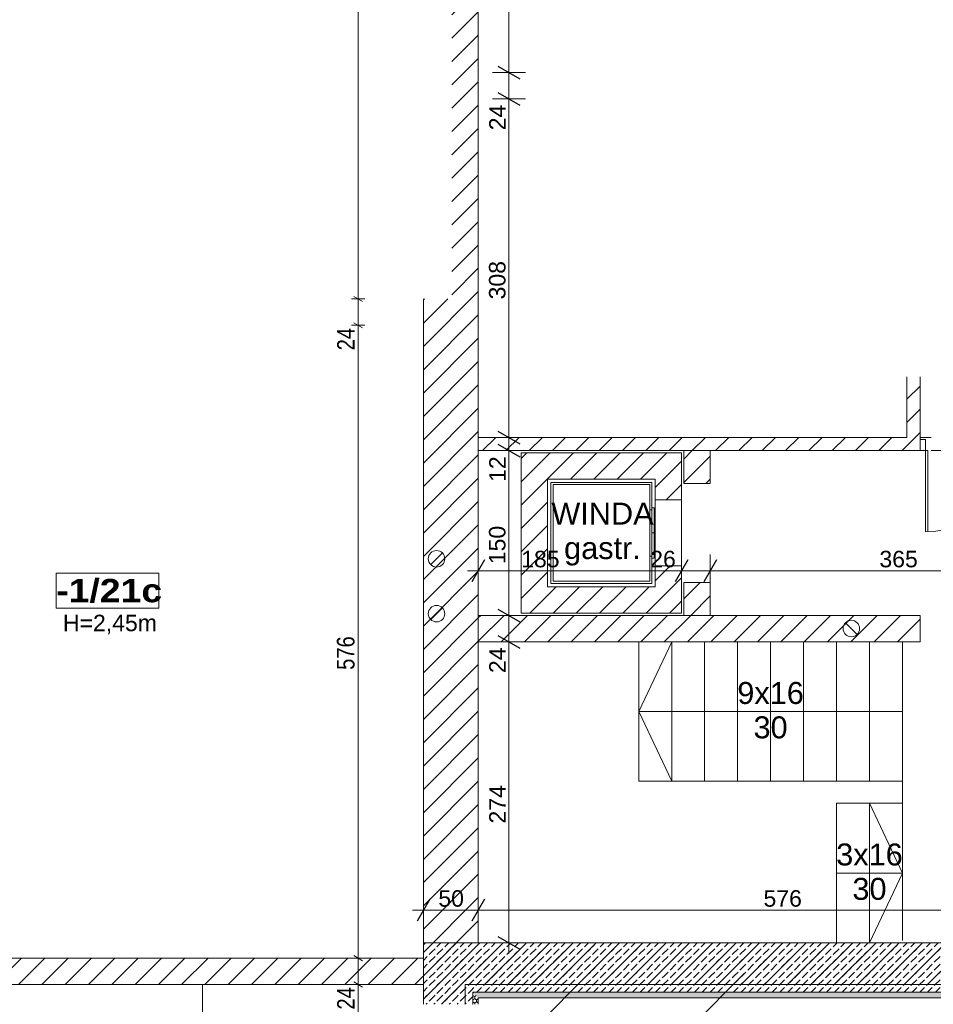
# Model space of a CAD drawing. Header units: centimetres. Extents: x 18292 to 3593338517, y 11794 to 62103.
# Tile 46 of 147: x 29338 to 30170, y 56678 to 57575. Entities that reach past the tile are written whole.
import ezdxf

# ---------------------------------------------------------------- set-up
doc = ezdxf.new("R2010")
doc.units = ezdxf.units.CM
doc.header["$MEASUREMENT"] = 0
doc.linetypes.add('ACAD_ISO02W100', pattern=[60, 40, -20])
doc.linetypes.add('Dashed-002', pattern=[20, 10, -10])
for name, color, linetype in [('410-Fundamenty', 7, 'Continuous'), ('499-Wymiary i opisy', 7, 'Continuous'), ('__PROJEKTOWANE', 7, 'Continuous'), ('MF-NR', 7, 'Continuous'), ('MF_AREA_BLOCK', 7, 'Continuous'), ('MF_KRESKOWANIE', 7, 'Continuous'), ('MF_NR', 7, 'Continuous'), ('MF_OKNA', 7, 'Continuous'), ('MF_OPISY', 7, 'Continuous'), ('MF_przerywana', 7, 'Continuous'), ('MF_SCIANY_DZIAL', 7, 'Continuous'), ('MF_SCIANY_KONSTR', 7, 'Continuous'), ('MF_WIDOK', 7, 'Continuous'), ('MF_WYM_DUŻE', 7, 'Continuous')]:
    doc.layers.add(name, color=color, linetype=linetype)
doc.styles.add('GENERATED_STYLE_1', font='txt')
doc.styles.add('GENERATED_STYLE_2', font='txt')
doc.styles.add('GENERATED_STYLE_4', font='txt')
doc.styles.add('GENERATED_STYLE_5', font='txt')
doc.dimstyles.new('GENERATED_STYLE__4', dxfattribs={"dimtxt": 16, "dimasz": 6.08, "dimexe": 0.18, "dimexo": 0.0625, "dimgap": 0.09, "dimtad": 1, "dimdec": 0, "dimzin": 0, "dimdsep": 46, "dimtxsty": 'GENERATED_STYLE_4', "dimblk": 'ARROWHEAD_2', "dimblk1": 'ARROWHEAD_2', "dimblk2": 'ARROWHEAD_2', "dimcen": 0.09, "dimse1": 1, "dimse2": 1, "dimclrd": 7, "dimclre": 7, "dimclrt": 7, "dimadec": 0, "dimazin": 0, "dimtfac": 1, "dimtdec": 4, "dimtmove": 0, "dimatfit": 3, "dimfxl": 0, "dimtolj": 1, "dimtzin": 0, "dimarcsym": 0})
doc.dimstyles.new('GENERATED_STYLE__5', dxfattribs={"dimtxt": 15, "dimasz": 15.2, "dimexe": 0.18, "dimexo": 0.0625, "dimgap": 0.09, "dimtad": 1, "dimdec": 0, "dimzin": 0, "dimdsep": 46, "dimtxsty": 'GENERATED_STYLE_2', "dimblk": 'ARROWHEAD_2', "dimblk1": 'ARROWHEAD_2', "dimblk2": 'ARROWHEAD_2', "dimcen": 0.09, "dimse1": 1, "dimse2": 1, "dimclrd": 7, "dimclre": 7, "dimclrt": 7, "dimadec": 0, "dimazin": 0, "dimtfac": 1, "dimtdec": 4, "dimtmove": 0, "dimatfit": 3, "dimfxl": 0, "dimtolj": 1, "dimtzin": 0, "dimarcsym": 0})
doc.dimstyles.new('GENERATED_STYLE__6', dxfattribs={"dimtxt": 16, "dimasz": 6.08, "dimexe": 0.18, "dimexo": 0.0625, "dimgap": 0.09, "dimtad": 1, "dimdec": 0, "dimzin": 0, "dimdsep": 46, "dimtxsty": 'GENERATED_STYLE_1', "dimblk": 'ARROWHEAD_2', "dimblk1": 'ARROWHEAD_2', "dimblk2": 'ARROWHEAD_2', "dimcen": 0.09, "dimse1": 1, "dimse2": 1, "dimclrd": 7, "dimclre": 7, "dimclrt": 7, "dimadec": 0, "dimazin": 0, "dimtfac": 1, "dimtdec": 4, "dimtmove": 0, "dimatfit": 3, "dimfxl": 0, "dimtolj": 1, "dimtzin": 0, "dimarcsym": 0})
doc.dimstyles.new('GENERATED_STYLE__7', dxfattribs={"dimtxt": 15, "dimasz": 15.2, "dimexe": 0.18, "dimexo": 0.0625, "dimgap": 0.09, "dimtad": 1, "dimtih": 1, "dimtoh": 1, "dimdec": 0, "dimzin": 0, "dimdsep": 46, "dimtxsty": 'GENERATED_STYLE_2', "dimblk": 'ARROWHEAD_2', "dimblk1": 'ARROWHEAD_2', "dimblk2": 'ARROWHEAD_2', "dimcen": 0.09, "dimse1": 1, "dimse2": 1, "dimclrd": 7, "dimclre": 7, "dimclrt": 7, "dimadec": 0, "dimazin": 0, "dimtfac": 1, "dimtdec": 4, "dimtmove": 0, "dimatfit": 3, "dimfxl": 0, "dimtolj": 1, "dimtzin": 0, "dimarcsym": 0})
doc.dimstyles.new('GENERATED_STYLE__8', dxfattribs={"dimtxt": 15, "dimasz": 15.2, "dimexe": 0.18, "dimexo": 0.0625, "dimgap": 0.09, "dimtad": 1, "dimtih": 1, "dimtoh": 1, "dimdec": 0, "dimzin": 0, "dimdsep": 46, "dimtxsty": 'GENERATED_STYLE_2', "dimblk": 'ARROWHEAD_2', "dimblk1": 'ARROWHEAD_2', "dimblk2": 'ARROWHEAD_2', "dimcen": 0.09, "dimse1": 1, "dimse2": 1, "dimclrd": 7, "dimclre": 7, "dimclrt": 7, "dimadec": 0, "dimazin": 0, "dimtfac": 1, "dimtdec": 4, "dimtmove": 2, "dimatfit": 3, "dimfxl": 0, "dimtolj": 1, "dimtzin": 0, "dimarcsym": 0})
pattern_1 = [(45, (4868174.165, 3898003.605), (-10.606601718, 10.606601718), [])]
pattern_2 = [(90, (4868174.1653, 3898003.6053), (-3.4641016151, 0), [2, -4]), (90, (4868172.4333, 3898006.6053), (-3.4641016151, 0), [2, -4]), (150, (4868174.1653, 3898005.6053), (1.7320508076, 3), [2, -4]), (150, (4868170.7012, 3898005.6053), (1.7320508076, 3), [2, -4]), (210, (4868174.1653, 3898003.6053), (-1.7320508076, 3), [2, -4]), (210, (4868170.7012, 3898003.6053), (-1.7320508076, 3), [2, -4])]
pattern_3 = [(45, (4868174.165, 3898003.605), (-7.071067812, 7.071067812), [7.5, -2.5]), (45, (4868174.165, 3898010.676), (-7.071067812, 7.071067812), [7.5, -2.5])]

# ---------------------------------------------------------------- blocks, each defined once
blk = doc.blocks.new('*D90', base_point=(4868174.17, 3898003.61))
at = {"layer": '499-Wymiary i opisy', "color": 7, "linetype": 'Continuous', "lineweight": 13}
for p, q in [((29642.59, 56698.8), (29650.59, 56694.18)), ((29652.59, 56696.49), (29640.59, 56696.49)), ((29646.59, 56417.49), (29646.59, 56696.49)), ((29652.59, 56417.49), (29640.59, 56417.49)), ((29642.59, 56419.8), (29650.59, 56415.18))]:
    blk.add_line(p, q, dxfattribs=at)
at = {"layer": '499-Wymiary i opisy', "color": 7, "lineweight": 13, "char_height": 16, "attachment_point": 7, "rotation": 90, "style": 'GENERATED_STYLE_4'}
for s, insert in [('\\A1;{\\pql;\\fArial Narrow|b0|i0|c238|p34;24}', (29643.39, 56673.7)), ('\\A1;{\\pql;\\fArial Narrow|b0|i0|c238|p34;279}', (29643.39, 56531.39))]:
    blk.add_mtext(s, dxfattribs=dict(at, insert=insert))
blk = doc.blocks.new('ARROWHEAD_2')
at = {"color": 0, "linetype": 'Continuous', "lineweight": 0}
for p, q in [((-0.378, -0.655), (0.378, 0.655)), ((0, 0), (-1, 0))]:
    blk.add_line(p, q, dxfattribs=at)
blk = doc.blocks.new('*D91', base_point=(4868174.17, 3898003.61))
at = {"layer": '499-Wymiary i opisy', "color": 7, "linetype": 'Continuous', "lineweight": 13}
for p, q in [((29652.59, 56720.49), (29640.59, 56720.49)), ((29642.59, 56722.8), (29650.59, 56718.18)), ((29646.59, 56696.49), (29646.59, 56720.49)), ((29642.59, 56698.8), (29650.59, 56694.18)), ((29652.59, 56696.49), (29640.59, 56696.49))]:
    blk.add_line(p, q, dxfattribs=at)
blk = doc.blocks.new('*D92', base_point=(4868174.17, 3898003.61))
at = {"layer": '499-Wymiary i opisy', "color": 7, "linetype": 'Continuous', "lineweight": 13}
for p, q in [((29652.59, 57296.49), (29640.59, 57296.49)), ((29642.59, 57298.8), (29650.59, 57294.18)), ((29646.59, 56720.49), (29646.59, 57296.49)), ((29652.59, 56720.49), (29640.59, 56720.49)), ((29642.59, 56722.8), (29650.59, 56718.18))]:
    blk.add_line(p, q, dxfattribs=at)
at = {"layer": '499-Wymiary i opisy', "color": 7, "lineweight": 13, "char_height": 16, "attachment_point": 7, "rotation": 90, "style": 'GENERATED_STYLE_4'}
for s, insert in [('\\A1;{\\pql;\\fArial Narrow|b0|i0|c238|p34;24}', (29643.39, 57273.7)), ('\\A1;{\\pql;\\fArial Narrow|b0|i0|c238|p34;576}', (29643.39, 56982.89))]:
    blk.add_mtext(s, dxfattribs=dict(at, insert=insert))
blk = doc.blocks.new('*D93', base_point=(4868174.17, 3898003.61))
at = {"layer": '499-Wymiary i opisy', "color": 7, "linetype": 'Continuous', "lineweight": 13}
for p, q in [((29652.59, 57320.49), (29640.59, 57320.49)), ((29642.59, 57322.8), (29650.59, 57318.18)), ((29646.59, 57296.49), (29646.59, 57320.49)), ((29652.59, 57296.49), (29640.59, 57296.49)), ((29642.59, 57298.8), (29650.59, 57294.18))]:
    blk.add_line(p, q, dxfattribs=at)
blk = doc.blocks.new('*D94', base_point=(4868174.17, 3898003.61))
at = {"layer": '499-Wymiary i opisy', "color": 7, "linetype": 'Continuous', "lineweight": 13}
for p, q in [((29652.59, 58521.49), (29640.59, 58521.49)), ((29650.59, 58519.18), (29642.59, 58523.8)), ((29646.59, 58521.49), (29646.59, 58525.41)), ((29646.59, 57320.49), (29646.59, 58521.49)), ((29652.59, 57320.49), (29640.59, 57320.49)), ((29642.59, 57322.8), (29650.59, 57318.18))]:
    blk.add_line(p, q, dxfattribs=at)
at = {"layer": '499-Wymiary i opisy', "color": 7, "lineweight": 13, "insert": (29643.39, 57897.95), "char_height": 16, "attachment_point": 7, "rotation": 90, "style": 'GENERATED_STYLE_4'}
blk.add_mtext('\\A1;{\\pql;\\fArial Narrow|b0|i0|c238|p34;1\xa0201}', dxfattribs=at)
blk = doc.blocks.new('*D107', base_point=(4868174.17, 3898003.61))
at = {"layer": 'MF_WYM_DUŻE', "color": 7, "linetype": 'Continuous', "lineweight": 25}
for p, q in [((29773.77, 57014.27), (29793.77, 57002.72)), ((29773.77, 56740.27), (29793.77, 56728.72))]:
    blk.add_line(p, q, dxfattribs=at)
at = {"layer": 'MF_WYM_DUŻE', "color": 7, "linetype": 'Continuous', "lineweight": 13}
for p, q in [((29798.77, 57008.49), (29768.77, 57008.49)), ((29783.77, 56734.49), (29783.77, 57008.49)), ((29798.77, 56734.49), (29768.77, 56734.49)), ((29783.77, 56724.71), (29783.77, 56734.49))]:
    blk.add_line(p, q, dxfattribs=at)
at = {"layer": 'MF_WYM_DUŻE', "color": 7, "lineweight": 13, "char_height": 15, "attachment_point": 7, "rotation": 90, "style": 'GENERATED_STYLE_2'}
for s, insert in [('\\A1;{\\pql;\\fArial|b0|i0|c238|p38;24}', (29780.77, 56979.95)), ('\\A1;{\\pql;\\fArial|b0|i0|c238|p38;274}', (29780.77, 56843.04))]:
    blk.add_mtext(s, dxfattribs=dict(at, insert=insert))
blk = doc.blocks.new('*D108', base_point=(4868174.17, 3898003.61))
at = {"layer": 'MF_WYM_DUŻE', "color": 7, "linetype": 'Continuous', "lineweight": 13}
for p, q in [((29798.77, 57032.49), (29768.77, 57032.49)), ((29783.77, 57008.49), (29783.77, 57032.49)), ((29798.77, 57008.49), (29768.77, 57008.49))]:
    blk.add_line(p, q, dxfattribs=at)
at = {"layer": 'MF_WYM_DUŻE', "color": 7, "linetype": 'Continuous', "lineweight": 25}
for p, q in [((29773.77, 57038.27), (29793.77, 57026.72)), ((29773.77, 57014.27), (29793.77, 57002.72))]:
    blk.add_line(p, q, dxfattribs=at)
blk = doc.blocks.new('*D109', base_point=(4868174.17, 3898003.61))
at = {"layer": 'MF_WYM_DUŻE', "color": 7, "linetype": 'Continuous', "lineweight": 25}
for p, q in [((29773.77, 57188.27), (29793.77, 57176.72)), ((29773.77, 57038.27), (29793.77, 57026.72))]:
    blk.add_line(p, q, dxfattribs=at)
at = {"layer": 'MF_WYM_DUŻE', "color": 7, "linetype": 'Continuous', "lineweight": 13}
for p, q in [((29798.77, 57182.49), (29768.77, 57182.49)), ((29783.77, 57032.49), (29783.77, 57182.49)), ((29798.77, 57032.49), (29768.77, 57032.49))]:
    blk.add_line(p, q, dxfattribs=at)
at = {"layer": 'MF_WYM_DUŻE', "color": 7, "lineweight": 13, "char_height": 15, "attachment_point": 7, "rotation": 90, "style": 'GENERATED_STYLE_2'}
for s, insert in [('\\A1;{\\pql;\\fArial|b0|i0|c238|p38;12}', (29780.77, 57153.95)), ('\\A1;{\\pql;\\fArial|b0|i0|c238|p38;150}', (29780.77, 57079.04))]:
    blk.add_mtext(s, dxfattribs=dict(at, insert=insert))
blk = doc.blocks.new('*D110', base_point=(4868174.17, 3898003.61))
at = {"layer": 'MF_WYM_DUŻE', "color": 7, "linetype": 'Continuous', "lineweight": 13}
for p, q in [((29798.77, 57194.49), (29768.77, 57194.49)), ((29783.77, 57182.49), (29783.77, 57194.49)), ((29798.77, 57182.49), (29768.77, 57182.49))]:
    blk.add_line(p, q, dxfattribs=at)
at = {"layer": 'MF_WYM_DUŻE', "color": 7, "linetype": 'Continuous', "lineweight": 25}
for p, q in [((29773.77, 57200.27), (29793.77, 57188.72)), ((29773.77, 57188.27), (29793.77, 57176.72))]:
    blk.add_line(p, q, dxfattribs=at)
blk = doc.blocks.new('*D111', base_point=(4868174.17, 3898003.61))
at = {"layer": 'MF_WYM_DUŻE', "color": 7, "linetype": 'Continuous', "lineweight": 25}
for p, q in [((29773.77, 57508.27), (29793.77, 57496.72)), ((29773.77, 57200.27), (29793.77, 57188.72))]:
    blk.add_line(p, q, dxfattribs=at)
at = {"layer": 'MF_WYM_DUŻE', "color": 7, "linetype": 'Continuous', "lineweight": 13}
for p, q in [((29798.77, 57502.49), (29768.77, 57502.49)), ((29783.77, 57194.49), (29783.77, 57502.49)), ((29798.77, 57194.49), (29768.77, 57194.49))]:
    blk.add_line(p, q, dxfattribs=at)
at = {"layer": 'MF_WYM_DUŻE', "color": 7, "lineweight": 13, "char_height": 15, "attachment_point": 7, "rotation": 90, "style": 'GENERATED_STYLE_2'}
for s, insert in [('\\A1;{\\pql;\\fArial|b0|i0|c238|p38;24}', (29780.77, 57473.95)), ('\\A1;{\\pql;\\fArial|b0|i0|c238|p38;308}', (29780.77, 57320.04))]:
    blk.add_mtext(s, dxfattribs=dict(at, insert=insert))
blk = doc.blocks.new('*D112', base_point=(4868174.17, 3898003.61))
at = {"layer": 'MF_WYM_DUŻE', "color": 7, "linetype": 'Continuous', "lineweight": 25}
for p, q in [((29773.77, 57532.27), (29793.77, 57520.72)), ((29773.77, 57508.27), (29793.77, 57496.72))]:
    blk.add_line(p, q, dxfattribs=at)
at = {"layer": 'MF_WYM_DUŻE', "color": 7, "linetype": 'Continuous', "lineweight": 13}
for p, q in [((29798.77, 57526.49), (29768.77, 57526.49)), ((29783.77, 57502.49), (29783.77, 57526.49)), ((29798.77, 57502.49), (29768.77, 57502.49))]:
    blk.add_line(p, q, dxfattribs=at)
blk = doc.blocks.new('*D113', base_point=(4868174.17, 3898003.61))
at = {"layer": 'MF_WYM_DUŻE', "color": 7, "linetype": 'Continuous', "lineweight": 13}
for p, q in [((29798.77, 58016.49), (29768.77, 58016.49)), ((29783.77, 57526.49), (29783.77, 58016.49)), ((29798.77, 57526.49), (29768.77, 57526.49))]:
    blk.add_line(p, q, dxfattribs=at)
at = {"layer": 'MF_WYM_DUŻE', "color": 7, "linetype": 'Continuous', "lineweight": 25}
for p, q in [((29773.77, 58022.27), (29793.77, 58010.72)), ((29773.77, 57532.27), (29793.77, 57520.72))]:
    blk.add_line(p, q, dxfattribs=at)
at = {"layer": 'MF_WYM_DUŻE', "color": 7, "lineweight": 13, "char_height": 15, "attachment_point": 7, "rotation": 90, "style": 'GENERATED_STYLE_2'}
for s, insert in [('\\A1;{\\pql;\\fArial|b0|i0|c238|p38;10}', (29780.77, 57987.95)), ('\\A1;{\\pql;\\fArial|b0|i0|c238|p38;490}', (29780.77, 57743.04))]:
    blk.add_mtext(s, dxfattribs=dict(at, insert=insert))
blk = doc.blocks.new('*D126', base_point=(4868174.17, 3898003.61))
at = {"layer": '499-Wymiary i opisy', "color": 7, "linetype": 'Continuous', "lineweight": 13}
for p, q in [((31251.77, 59746.49), (31239.77, 59746.49)), ((31249.77, 59744.18), (31241.77, 59748.8)), ((31245.77, 59746.49), (31245.77, 59750.41)), ((31245.77, 52927.49), (31245.77, 59746.49)), ((31251.77, 52927.49), (31239.77, 52927.49)), ((31241.77, 52929.8), (31249.77, 52925.18)), ((31245.77, 52923.58), (31245.77, 52927.49))]:
    blk.add_line(p, q, dxfattribs=at)
at = {"layer": '499-Wymiary i opisy', "color": 7, "lineweight": 13, "insert": (31242.57, 56311.39), "char_height": 16, "attachment_point": 7, "rotation": 90, "style": 'GENERATED_STYLE_1'}
blk.add_mtext('\\A1;{\\pql;\\fArial Narrow|b1|i0|c238|p34;6\xa0819}', dxfattribs=at)
blk = doc.blocks.new('*D131', base_point=(4868174.17, 3898003.61))
at = {"layer": '499-Wymiary i opisy', "color": 7, "linetype": 'Continuous', "lineweight": 13}
for p, q in [((31221.77, 56684.49), (31209.77, 56684.49)), ((31211.77, 56686.8), (31219.77, 56682.18)), ((31215.77, 55826.49), (31215.77, 56684.49)), ((31221.77, 55826.49), (31209.77, 55826.49)), ((31211.77, 55828.8), (31219.77, 55824.18))]:
    blk.add_line(p, q, dxfattribs=at)
at = {"layer": '499-Wymiary i opisy', "color": 7, "lineweight": 13, "insert": (31212.57, 56240.13), "char_height": 16, "attachment_point": 7, "rotation": 90, "style": 'GENERATED_STYLE_4'}
blk.add_mtext('\\A1;{\\pql;\\fArial Narrow|b0|i0|c238|p34;858}', dxfattribs=at)
blk = doc.blocks.new('*D144', base_point=(4868174.17, 3898003.61))
at = {"layer": '499-Wymiary i opisy', "color": 7, "linetype": 'Continuous', "lineweight": 13}
for p, q in [((31191.77, 56678.49), (31179.77, 56678.49)), ((31181.77, 56680.8), (31189.77, 56676.18)), ((31185.77, 56588.49), (31185.77, 56678.49)), ((31191.77, 56588.49), (31179.77, 56588.49)), ((31181.77, 56590.8), (31189.77, 56586.18))]:
    blk.add_line(p, q, dxfattribs=at)
at = {"layer": '499-Wymiary i opisy', "color": 7, "lineweight": 13, "char_height": 16, "attachment_point": 7, "rotation": 90, "style": 'GENERATED_STYLE_4'}
for s, insert in [('\\A1;{\\pql;\\fArial Narrow|b0|i0|c238|p34;6}', (31182.57, 56665.94)), ('\\A1;{\\pql;\\fArial Narrow|b0|i0|c238|p34;90}', (31182.57, 56618.13))]:
    blk.add_mtext(s, dxfattribs=dict(at, insert=insert))
blk = doc.blocks.new('*D145', base_point=(4868174.17, 3898003.61))
at = {"layer": '499-Wymiary i opisy', "color": 7, "linetype": 'Continuous', "lineweight": 13}
for p, q in [((31191.77, 56684.49), (31179.77, 56684.49)), ((31181.77, 56686.8), (31189.77, 56682.18)), ((31185.77, 56678.49), (31185.77, 56684.49)), ((31191.77, 56678.49), (31179.77, 56678.49)), ((31181.77, 56680.8), (31189.77, 56676.18))]:
    blk.add_line(p, q, dxfattribs=at)
blk = doc.blocks.new('*D824', base_point=(4868174.17, 3898003.61))
at = {"layer": 'MF_WYM_DUŻE', "color": 7, "linetype": 'Continuous', "lineweight": 25}
for p, q in [((29711.65, 56774.13), (29700.11, 56754.13)), ((29761.65, 56774.13), (29750.11, 56754.13))]:
    blk.add_line(p, q, dxfattribs=at)
at = {"layer": 'MF_WYM_DUŻE', "color": 7, "linetype": 'Continuous', "lineweight": 13}
for p, q in [((29705.88, 56749.13), (29705.88, 56779.13)), ((29755.88, 56749.13), (29755.88, 56779.13)), ((29696.1, 56764.13), (29705.88, 56764.13)), ((29705.88, 56764.13), (29755.88, 56764.13))]:
    blk.add_line(p, q, dxfattribs=at)
at = {"layer": 'MF_WYM_DUŻE', "color": 7, "lineweight": 13, "insert": (29719.5, 56767.13), "char_height": 15, "attachment_point": 7, "style": 'GENERATED_STYLE_2'}
blk.add_mtext('\\A1;{\\pql;\\fArial|b0|i0|c238|p38;50}', dxfattribs=at)
blk = doc.blocks.new('*D825', base_point=(4868174.17, 3898003.61))
at = {"layer": 'MF_WYM_DUŻE', "color": 7, "linetype": 'Continuous', "lineweight": 25}
for p, q in [((29761.65, 56774.13), (29750.11, 56754.13)), ((30337.65, 56774.13), (30326.11, 56754.13))]:
    blk.add_line(p, q, dxfattribs=at)
at = {"layer": 'MF_WYM_DUŻE', "color": 7, "linetype": 'Continuous', "lineweight": 13}
for p, q in [((29755.88, 56749.13), (29755.88, 56779.13)), ((30331.88, 56749.13), (30331.88, 56779.13)), ((29755.88, 56764.13), (30331.88, 56764.13))]:
    blk.add_line(p, q, dxfattribs=at)
at = {"layer": 'MF_WYM_DUŻE', "color": 7, "lineweight": 13, "char_height": 15, "attachment_point": 7, "style": 'GENERATED_STYLE_2'}
for s, insert in [('\\A1;{\\pql;\\fArial|b0|i0|c238|p38;576}', (30015.42, 56767.13)), ('\\A1;{\\pql;\\fArial|b0|i0|c238|p38;24}', (30303.33, 56767.13))]:
    blk.add_mtext(s, dxfattribs=dict(at, insert=insert))
blk = doc.blocks.new('*D830', base_point=(4868174.17, 3898003.61))
at = {"layer": 'MF_WYM_DUŻE', "color": 7, "linetype": 'Continuous', "lineweight": 13}
for p, q in [((29755.88, 57058.02), (29755.88, 57088.02)), ((29940.88, 57058.02), (29940.88, 57088.02)), ((29746.1, 57073.02), (29755.88, 57073.02)), ((29755.88, 57073.02), (29940.88, 57073.02))]:
    blk.add_line(p, q, dxfattribs=at)
at = {"layer": 'MF_WYM_DUŻE', "color": 7, "linetype": 'Continuous', "lineweight": 25}
for p, q in [((29761.65, 57083.02), (29750.11, 57063.02)), ((29946.65, 57083.02), (29935.11, 57063.02))]:
    blk.add_line(p, q, dxfattribs=at)
at = {"layer": 'MF_WYM_DUŻE', "color": 7, "lineweight": 13, "char_height": 15, "attachment_point": 7, "style": 'GENERATED_STYLE_2'}
for s, insert in [('\\A1;{\\pql;\\fArial|b0|i0|c238|p38;185}', (29794.88, 57076.02)), ('\\A1;{\\pql;\\fArial|b0|i0|c238|p38;26}', (29912.33, 57076.02))]:
    blk.add_mtext(s, dxfattribs=dict(at, insert=insert))
blk = doc.blocks.new('*D831', base_point=(4868174.17, 3898003.61))
at = {"layer": 'MF_WYM_DUŻE', "color": 7, "linetype": 'Continuous', "lineweight": 13}
for p, q in [((29940.88, 57058.02), (29940.88, 57088.02)), ((29966.88, 57058.02), (29966.88, 57088.02)), ((29940.88, 57073.02), (29966.88, 57073.02))]:
    blk.add_line(p, q, dxfattribs=at)
at = {"layer": 'MF_WYM_DUŻE', "color": 7, "linetype": 'Continuous', "lineweight": 25}
for p, q in [((29946.65, 57083.02), (29935.11, 57063.02)), ((29972.65, 57083.02), (29961.11, 57063.02))]:
    blk.add_line(p, q, dxfattribs=at)
blk = doc.blocks.new('*D832', base_point=(4868174.17, 3898003.61))
at = {"layer": 'MF_WYM_DUŻE', "color": 7, "linetype": 'Continuous', "lineweight": 13}
for p, q in [((29966.88, 57058.02), (29966.88, 57088.02)), ((30331.88, 57058.02), (30331.88, 57088.02)), ((29966.88, 57073.02), (30331.88, 57073.02))]:
    blk.add_line(p, q, dxfattribs=at)
at = {"layer": 'MF_WYM_DUŻE', "color": 7, "linetype": 'Continuous', "lineweight": 25}
for p, q in [((29972.65, 57083.02), (29961.11, 57063.02)), ((30337.65, 57083.02), (30326.11, 57063.02))]:
    blk.add_line(p, q, dxfattribs=at)
at = {"layer": 'MF_WYM_DUŻE', "color": 7, "lineweight": 13, "char_height": 15, "attachment_point": 7, "style": 'GENERATED_STYLE_2'}
for s, insert in [('\\A1;{\\pql;\\fArial|b0|i0|c238|p38;365}', (30120.92, 57076.02)), ('\\A1;{\\pql;\\fArial|b0|i0|c238|p38;24}', (30303.33, 57076.02))]:
    blk.add_mtext(s, dxfattribs=dict(at, insert=insert))

msp = doc.modelspace()

# ---------------------------------------------------------------- hatches: boundary and pattern name
at = {"layer": '410-Fundamenty', "linetype": 'Continuous', "lineweight": 0, "true_color": 0x000000}
h = msp.add_hatch(dxfattribs=at)
h.set_pattern_fill('beton_000a', color=18, style=0, pattern_type=2)
h.set_pattern_definition(pattern_3)
h.paths.add_polyline_path([(29730.88, 56709.49), (29705.88, 56734.49), (29705.88, 56678.49), (29730.88, 56678.49)])
h = msp.add_hatch(dxfattribs=at)
h.set_pattern_fill('beton_000a', color=18, style=0, pattern_type=2)
h.set_pattern_definition(pattern_3)
h.paths.add_polyline_path([(30226.88, 56734.49), (29705.88, 56734.49), (29730.88, 56709.49), (30226.88, 56709.49)])
h = msp.add_hatch(dxfattribs=at)
h.set_pattern_fill('beton_000a', color=18, style=0, pattern_type=2)
h.set_pattern_definition(pattern_3)
h.paths.add_polyline_path([(29730.88, 56709.49), (29730.88, 56678.49), (29735.88, 56678.49), (29735.88, 56704.49)])
h = msp.add_hatch(dxfattribs=at)
h.set_pattern_fill('beton_000a', color=18, style=0, pattern_type=2)
h.set_pattern_definition(pattern_3)
h.paths.add_polyline_path([(29730.88, 56709.49), (29735.88, 56704.49), (30226.88, 56704.49), (30226.88, 56709.49)])
h = msp.add_hatch(dxfattribs=at)
h.set_pattern_fill('beton_000a', color=18, style=0, pattern_type=2)
h.set_pattern_definition(pattern_3)
h.paths.add_polyline_path([(29735.88, 56704.49), (29735.88, 56678.49), (29750.88, 56678.49), (29750.88, 56689.49)])
h = msp.add_hatch(dxfattribs=at)
h.set_pattern_fill('beton_000a', color=18, style=0, pattern_type=2)
h.set_pattern_definition(pattern_3)
h.paths.add_polyline_path([(29735.88, 56704.49), (29750.88, 56689.49), (30226.88, 56689.49), (30226.88, 56704.49)])
h = msp.add_hatch(dxfattribs=at)
h.set_pattern_fill('Styropian_000a', color=18, style=0, pattern_type=2)
h.set_pattern_definition(pattern_2)
h.paths.add_polyline_path([(29750.88, 56689.49), (29750.88, 56678.49), (29755.88, 56678.49), (29755.88, 56684.49)])
h = msp.add_hatch(dxfattribs=at)
h.set_pattern_fill('Styropian_000a', color=18, style=0, pattern_type=2)
h.set_pattern_definition(pattern_2)
h.paths.add_polyline_path([(29750.88, 56689.49), (29755.88, 56684.49), (30226.88, 56684.49), (30226.88, 56689.49)])
at = {"layer": '__PROJEKTOWANE', "linetype": 'Continuous', "lineweight": 13}
h = msp.add_hatch(dxfattribs=at)
h.set_pattern_fill('Bloczki_ceramiczne_kopia_DD', color=150, style=0, pattern_type=2)
h.set_pattern_definition([(45, (4868174.17, 3898003.61), (-70.7106781, 70.7106781), [])])
h.paths.add_polyline_path([(29714.88, 54617.49), (30014.88, 54617.49), (30014.88, 55810.49), (29733.88, 55810.49), (29733.88, 56706.54), (30093.98, 56706.54), (30092.06, 56167.49), (30371.88, 56167.49), (30371.88, 54260.49), (30071.88, 54260.49), (30071.88, 53759.49), (28132.88, 53759.49), (28132.88, 54560.49), (27833.92, 54560.49), (27832.9, 55446.69), (26114.07, 55446.61), (26114.07, 55792.49), (28189.88, 55792.49), (28189.88, 54917.49), (28489.88, 54917.49), (28489.88, 54116.49), (29714.88, 54116.49)])
at = {"layer": 'MF_KRESKOWANIE', "linetype": 'Continuous', "lineweight": 13}
h = msp.add_hatch(dxfattribs=at)
h.set_pattern_fill('bloczki_ceramiczne_000a', color=250, style=0, pattern_type=2)
h.set_pattern_definition(pattern_1)
h.paths.add_polyline_path([(29729.88, 57320.49), (29705.88, 57320.49), (29705.88, 56720.49), (29502.88, 56720.49), (29053.88, 56720.49), (29053.88, 56696.49), (29101.88, 56696.49), (29101.88, 56596.49), (29125.88, 56596.49), (29125.88, 56696.49), (29502.88, 56696.49), (29705.88, 56696.49), (29705.88, 56678.49), (29743.88, 56678.49), (29743.88, 56696.49), (30226.88, 56696.49), (30226.88, 56734.49), (29755.88, 56734.49), (29755.88, 56736.49), (29755.88, 58082.49), (29755.88, 58507.49), (29755.88, 58521.49), (30331.88, 58521.49), (30331.88, 58545.49), (29755.88, 58545.49), (28861.88, 58545.49), (28861.88, 58521.49), (29731.88, 58521.49), (29731.88, 58507.49), (29731.88, 57320.49)])
h = msp.add_hatch(dxfattribs=at)
h.set_pattern_fill('bloczki_ceramiczne_000b', color=250, style=0, pattern_type=2)
h.set_pattern_definition(pattern_1)
h.paths.add_polyline_path([(30157.88, 57182.49), (30157.88, 57249.49), (30145.88, 57249.49), (30145.88, 57194.49), (29755.88, 57194.49), (29755.88, 57182.49)])
h = msp.add_hatch(dxfattribs=at)
h.set_pattern_fill('bloczki_ceramiczne_000b', color=250, style=0, pattern_type=2)
h.set_pattern_definition(pattern_1)
h.paths.add_polyline_path([(29818.88, 57058.49), (29818.88, 57156.49), (29916.88, 57156.49), (29916.88, 57152.49), (29916.88, 57137.49), (29940.88, 57137.49), (29940.88, 57152.49), (29940.88, 57180.49), (29794.88, 57180.49), (29794.88, 57034.49), (29940.88, 57034.49), (29940.88, 57062.49), (29940.88, 57077.49), (29916.88, 57077.49), (29916.88, 57062.49), (29916.88, 57058.49)])
h = msp.add_hatch(dxfattribs=at)
h.set_pattern_fill('bloczki_ceramiczne_000b', color=250, style=0, pattern_type=2)
h.set_pattern_definition(pattern_1)
h.paths.add_polyline_path([(29942.88, 57182.49), (29942.88, 57152.49), (29966.88, 57152.49), (29966.88, 57182.49)])
h = msp.add_hatch(dxfattribs=at)
h.set_pattern_fill('bloczki_ceramiczne_000b', color=250, style=0, pattern_type=2)
h.set_pattern_definition(pattern_1)
h.paths.add_polyline_path([(29966.88, 57032.49), (29966.88, 57062.49), (29942.88, 57062.49), (29942.88, 57032.49)])
h = msp.add_hatch(dxfattribs=at)
h.set_pattern_fill('bloczki_ceramiczne_000b', color=250, style=0, pattern_type=2)
h.set_pattern_definition(pattern_1)
h.paths.add_polyline_path([(30157.88, 57008.49), (30157.88, 57032.49), (29755.88, 57032.49), (29755.88, 57008.49)])

# ---------------------------------------------------------------- linework, layer by layer
at = {"layer": '410-Fundamenty', "color": 7, "linetype": 'Continuous', "lineweight": 13}
for p, q in [((29750.88, 56678.49), (29750.88, 56689.49)), ((29750.88, 56689.49), (30226.88, 56689.49))]:
    msp.add_line(p, q, dxfattribs=at)
at = {"layer": '410-Fundamenty', "color": 7, "linetype": 'Continuous', "lineweight": 13, "flags": 128}
for points in [[(29705.88, 56734.49), (29705.88, 56678.49)], [(30226.88, 56734.49), (29705.88, 56734.49)], [(29755.88, 56678.49), (29755.88, 56684.49)], [(29755.88, 56684.49), (30226.88, 56684.49)]]:
    msp.add_lwpolyline(points, dxfattribs=at)
at = {"layer": 'MF-NR', "color": 7, "linetype": 'Continuous', "lineweight": 13}
for p, q in [((29371.81, 57070.91), (29465.15, 57070.91)), ((29371.81, 57039.01), (29371.81, 57070.91)), ((29465.15, 57070.91), (29465.15, 57039.01))]:
    msp.add_line(p, q, dxfattribs=at)
at = {"layer": 'MF-NR', "color": 7, "linetype": 'Continuous', "lineweight": 13, "flags": 128}
msp.add_lwpolyline([(29465.15, 57039.01), (29371.81, 57039.01)], dxfattribs=at)
at = {"layer": 'MF_AREA_BLOCK', "color": 7, "linetype": 'Continuous', "lineweight": 13}
for p, q in [((29723.18, 57089.3), (29712.58, 57078.69)), ((29723.18, 57039.3), (29712.58, 57028.69)), ((30090.08, 57025.8), (30100.68, 57015.19)), ((29901.88, 57008.49), (29901.88, 56881.49)), ((29901.88, 56944.99), (29931.88, 57008.49)), ((29901.88, 57008.49), (29901.88, 56881.49)), ((29931.88, 57008.49), (29931.88, 56881.49)), ((29961.88, 57008.49), (29961.88, 56881.49)), ((29991.88, 57008.49), (29991.88, 56881.49)), ((30021.88, 57008.49), (30021.88, 56881.49)), ((30051.88, 57008.49), (30051.88, 56881.49)), ((30081.88, 57008.49), (30081.88, 56881.49)), ((30111.88, 57008.49), (30111.88, 56881.49)), ((30141.88, 57008.49), (30141.88, 56736.49)), ((29901.88, 56944.99), (30141.88, 56944.99)), ((29901.88, 56944.99), (29931.88, 56881.49)), ((30141.88, 56881.49), (29901.88, 56881.49)), ((30081.88, 56861.49), (30081.88, 56734.49)), ((30141.88, 56861.49), (30081.88, 56861.49)), ((30111.88, 56861.49), (30111.88, 56734.49)), ((30141.88, 56797.99), (30111.88, 56861.49)), ((30081.88, 56797.99), (30141.88, 56797.99)), ((30141.88, 56797.99), (30111.88, 56734.49))]:
    msp.add_line(p, q, dxfattribs=at)
for centre in [(29717.88, 57084), (29717.88, 57034), (30095.38, 57020.49)]:
    msp.add_circle(centre, 7.5, dxfattribs=at)
at = {"layer": 'MF_OKNA', "color": 7, "linetype": 'Continuous', "lineweight": 13}
for p, q in [((30157.88, 57182.49), (30157.88, 57192.49)), ((30157.88, 57192.49), (30162.88, 57192.49)), ((30162.88, 57182.49), (30162.88, 57192.49)), ((30162.88, 57182.49), (30157.88, 57182.49)), ((30162.88, 57182.49), (30162.88, 57108.49)), ((30162.88, 57182.49), (30164.88, 57182.49)), ((30164.88, 57182.49), (30164.88, 57108.52))]:
    msp.add_line(p, q, dxfattribs=at)
msp.add_arc((30162.88, 57182.49), 74, 270, 0, dxfattribs=at)
at = {"layer": 'MF_przerywana', "color": 7, "linetype": 'ACAD_ISO02W100', "lineweight": 13}
msp.add_line((29504.88, 56696.49), (29504.88, 56417.49), dxfattribs=at)
at = {"layer": 'MF_przerywana', "color": 7, "linetype": 'Dashed-002', "lineweight": 13, "flags": 128}
msp.add_lwpolyline([(30157.88, 57194.49), (30331.88, 57194.49), (30331.88, 57182.49), (30157.88, 57182.49)], close=True, dxfattribs=at)
at = {"layer": 'MF_SCIANY_DZIAL', "color": 7, "linetype": 'Continuous', "lineweight": 13}
for p, q in [((30145.88, 57194.49), (30145.88, 57249.49)), ((30157.88, 57182.49), (30157.88, 57249.49)), ((29755.88, 57194.49), (30145.88, 57194.49)), ((29755.88, 57182.49), (30157.88, 57182.49))]:
    msp.add_line(p, q, dxfattribs=at)
at = {"layer": 'MF_SCIANY_KONSTR', "color": 7, "linetype": 'Continuous', "lineweight": 13}
for p, q in [((29755.88, 58082.49), (29755.88, 56734.49)), ((29705.88, 56720.49), (29705.88, 57320.49)), ((29940.88, 57180.49), (29794.88, 57180.49)), ((29794.88, 57034.49), (29794.88, 57180.49)), ((29940.88, 57180.49), (29940.88, 57152.49)), ((29942.88, 57152.49), (29942.88, 57182.49)), ((29966.88, 57182.49), (29966.88, 57152.49)), ((29966.88, 57152.49), (29966.88, 57182.49)), ((29818.88, 57058.49), (29818.88, 57156.49)), ((29916.88, 57156.49), (29818.88, 57156.49)), ((29916.88, 57156.49), (29916.88, 57152.49)), ((29916.88, 57152.49), (29916.88, 57062.49)), ((29940.88, 57152.49), (29940.88, 57062.49)), ((29966.88, 57152.49), (29942.88, 57152.49)), ((29916.88, 57137.49), (29940.88, 57137.49)), ((29916.88, 57077.49), (29940.88, 57077.49)), ((29916.88, 57058.49), (29818.88, 57058.49)), ((29916.88, 57062.49), (29916.88, 57058.49)), ((29940.88, 57062.49), (29940.88, 57034.49)), ((29942.88, 57062.49), (29942.88, 57032.49)), ((29966.88, 57062.49), (29942.88, 57062.49)), ((29966.88, 57062.49), (29966.88, 57032.49)), ((29755.88, 57032.49), (30157.88, 57032.49)), ((29940.88, 57034.49), (29794.88, 57034.49)), ((29794.88, 57034.49), (29940.88, 57034.49)), ((30157.88, 57032.49), (29966.88, 57032.49)), ((30157.88, 57008.49), (30157.88, 57032.49)), ((29755.88, 57008.49), (30157.88, 57008.49)), ((29755.88, 56736.49), (29755.88, 56734.49)), ((29755.88, 56734.49), (30226.88, 56734.49)), ((29502.88, 56720.49), (29053.88, 56720.49)), ((29502.88, 56720.49), (29705.88, 56720.49)), ((29125.88, 56696.49), (29502.88, 56696.49)), ((29705.88, 56696.49), (29502.88, 56696.49)), ((29705.88, 56678.49), (29705.88, 56696.49)), ((29743.88, 56678.49), (29743.88, 56696.49)), ((29743.88, 56696.49), (30226.88, 56696.49))]:
    msp.add_line(p, q, dxfattribs=at)
at = {"layer": 'MF_WIDOK', "color": 7, "linetype": 'Continuous', "lineweight": 13}
for p, q in [((29913.88, 57128.49), (29911.88, 57128.49)), ((29911.88, 57128.49), (29911.88, 57086.49)), ((29913.88, 57086.49), (29911.88, 57086.49))]:
    msp.add_line(p, q, dxfattribs=at)
at = {"layer": 'MF_WIDOK', "color": 7, "linetype": 'Continuous', "lineweight": 13, "flags": 128}
for points in [[(29821.88, 57153.49), (29913.88, 57153.49), (29913.88, 57061.49), (29821.88, 57061.49)], [(29915.88, 57130.49), (29913.88, 57130.49), (29913.88, 57107.49), (29915.88, 57107.49)], [(29915.88, 57107.49), (29913.88, 57107.49), (29913.88, 57084.49), (29915.88, 57084.49)]]:
    msp.add_lwpolyline(points, close=True, dxfattribs=at)
msp.add_lwpolyline([(29911.88, 57086.49), (29911.88, 57063.49), (29823.88, 57063.49), (29823.88, 57151.49), (29911.88, 57151.49), (29911.88, 57128.49)], dxfattribs=at)
at = {"layer": 'MF_WIDOK', "color": 5, "linetype": 'Continuous', "lineweight": 15, "flags": 128}
msp.add_lwpolyline([(29371.81, 57070.91), (29465.15, 57070.91), (29465.15, 57039.01), (29371.81, 57039.01)], close=True, dxfattribs=at)

# ---------------------------------------------------------------- texts
at = {"layer": 'MF_NR', "color": 7, "linetype": 'Continuous', "lineweight": 13, "insert": (29371.72, 57043.79), "char_height": 21.2625, "attachment_point": 7, "style": 'GENERATED_STYLE_5'}
msp.add_mtext('\\A1;{\\pql;\\fArial Black|b0|i0|c238|p38;-1/21c}', dxfattribs=at)
at = {"layer": 'MF_OPISY', "color": 7, "linetype": 'Continuous', "lineweight": 13, "char_height": 20, "attachment_point": 2, "style": 'GENERATED_STYLE_2'}
for s, insert, line_spacing_factor in [('\\A1;{\\pqc;\\fArial|b0|i0|c238|p38;WINDA\\P\\pqc;\\fArial|b0|i0|c238|p38;gastr.}', (29868.88, 57135.09), 0.940037), ('\\A1;{\\pqc;\\fArial|b0|i0|c238|p38;9x16\\P\\pqc;\\fArial|b0|i0|c238|p38;30}', (30021.88, 56971.85), 0.938433), ('\\A1;{\\pqc;\\fArial|b0|i0|c238|p38;3x16\\P\\pqc;\\fArial|b0|i0|c238|p38;30}', (30111.88, 56824.85), 0.938433)]:
    msp.add_mtext(s, dxfattribs=dict(at, insert=insert, line_spacing_factor=line_spacing_factor))
at = {"layer": 'MF_OPISY', "color": 7, "linetype": 'Continuous', "lineweight": 13, "insert": (29420.6, 57033.07), "char_height": 15, "attachment_point": 2, "style": 'GENERATED_STYLE_2'}
msp.add_mtext('\\A1;{\\pqc;\\fArial|b0|i0|c238|p38;H=2,45m}', dxfattribs=at)

# ---------------------------------------------------------------- dimensions: what is measured, and where the dimension line sits
at = {"layer": '499-Wymiary i opisy', "color": 7, "linetype": 'Continuous', "lineweight": 13}
for base, p1, p2, dimstyle, picture, middle in [((31245.77, 59746.49), (24264.88, 52927.49), (25791.88, 59746.49), 'GENERATED_STYLE__6', '*D126', (31234.57, 56338.88)), ((29646.59, 58521.49), (29705.88, 57320.49), (29731.88, 58521.49), 'GENERATED_STYLE__4', '*D94', (29635.39, 57925.44)), ((29646.59, 57320.49), (29705.88, 57296.49), (29705.88, 57320.49), 'GENERATED_STYLE__4', '*D93', (29635.39, 57285.9)), ((29646.59, 57296.49), (29705.88, 56720.49), (29705.88, 57296.49), 'GENERATED_STYLE__4', '*D92', (29635.39, 57001.19)), ((29646.59, 56720.49), (29705.88, 56696.49), (29705.88, 56720.49), 'GENERATED_STYLE__4', '*D91', (29635.39, 56685.9)), ((29646.59, 56696.49), (29705.88, 56417.49), (29705.88, 56696.49), 'GENERATED_STYLE__4', '*D90', (29635.39, 56549.69)), ((31185.77, 56684.49), (29705.88, 56678.49), (30981.88, 56684.49), 'GENERATED_STYLE__4', '*D145', (31174.57, 56672.04)), ((31215.77, 56684.49), (30036.88, 55826.49), (30981.88, 56684.49), 'GENERATED_STYLE__4', '*D131', (31204.57, 56258.43)), ((31185.77, 56678.49), (29705.88, 56588.49), (29705.88, 56678.49), 'GENERATED_STYLE__4', '*D144', (31174.57, 56630.33))]:
    dim = msp.add_linear_dim(base=base, p1=p1, p2=p2, angle=90, dimstyle=dimstyle, dxfattribs=at)
    dim.commit()
    dim.dimension.update_dxf_attribs({"geometry": picture, "text_midpoint": middle, "dimtype": 160, "text_rotation": 90})
at = {"layer": 'MF_WYM_DUŻE', "color": 7, "linetype": 'Continuous', "lineweight": 13}
for base, p1, p2, picture, middle in [((29783.77, 58016.49), (29755.88, 57526.49), (29755.88, 58016.49), '*D113', (29773.27, 57760.19)), ((29783.77, 57526.49), (29755.88, 57502.49), (29755.88, 57526.49), '*D112', (29773.27, 57485.38)), ((29783.77, 57502.49), (29755.88, 57194.49), (29755.88, 57502.49), '*D111', (29773.27, 57337.19)), ((29783.77, 57194.49), (29755.88, 57182.49), (29755.88, 57194.49), '*D110', (29773.27, 57165.38)), ((29783.77, 57182.49), (29755.88, 57032.49), (29755.88, 57182.49), '*D109', (29773.27, 57096.19)), ((29783.77, 57032.49), (29755.88, 57008.49), (29755.88, 57032.49), '*D108', (29773.27, 56991.38)), ((29783.77, 57008.49), (29755.88, 56734.49), (29755.88, 57008.49), '*D107', (29773.27, 56860.19))]:
    dim = msp.add_linear_dim(base=base, p1=p1, p2=p2, angle=90, dimstyle='GENERATED_STYLE__5', dxfattribs=at)
    dim.commit()
    dim.dimension.update_dxf_attribs({"geometry": picture, "text_midpoint": middle, "dimtype": 160, "text_rotation": 90})
for base, p1, p2, dimstyle, picture, middle in [((30331.88, 57073.02), (29966.88, 57032.49), (30331.88, 57182.49), 'GENERATED_STYLE__7', '*D832', (30138.08, 57083.52)), ((29940.88, 57073.02), (29755.88, 57032.49), (29940.88, 57062.49), 'GENERATED_STYLE__8', '*D830', (29812.03, 57083.52)), ((29966.88, 57073.02), (29940.88, 57062.49), (29966.88, 57032.49), 'GENERATED_STYLE__7', '*D831', (29923.77, 57083.52)), ((29755.88, 56764.13), (29705.88, 56734.49), (29755.88, 56734.49), 'GENERATED_STYLE__7', '*D824', (29730.93, 56774.63)), ((30331.88, 56764.13), (29755.88, 56734.49), (30331.88, 56734.49), 'GENERATED_STYLE__7', '*D825', (30032.58, 56774.63))]:
    dim = msp.add_linear_dim(base=base, p1=p1, p2=p2, dimstyle=dimstyle, dxfattribs=at)
    dim.commit()
    dim.dimension.update_dxf_attribs({"geometry": picture, "text_midpoint": middle, "dimtype": 160})

doc.saveas('drawing.dxf')
